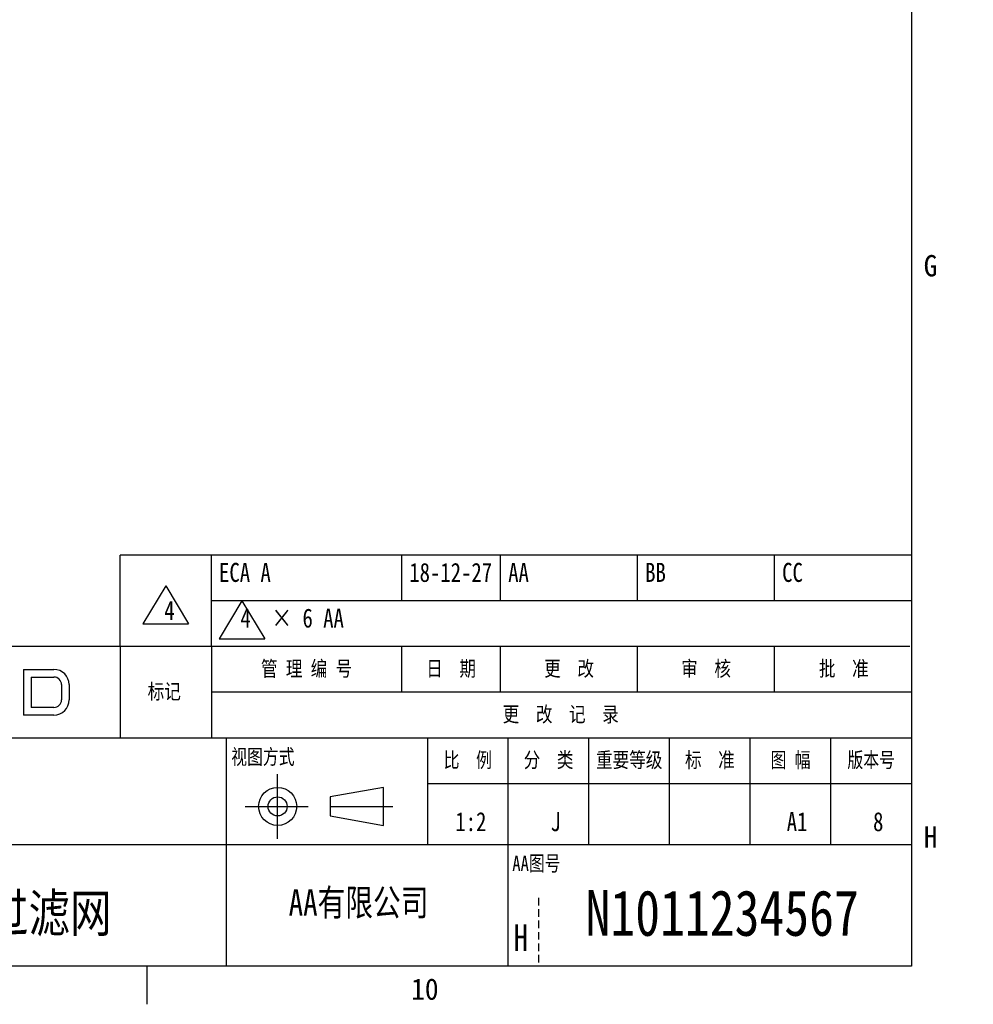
# Model space of a CAD drawing. Extents: x 641 to 1470, y 11 to 605.
# Tile 15 of 17: x 1345 to 1470, y 26 to 155. Entities that reach past the tile are written whole.
import ezdxf

# ---------------------------------------------------------------- set-up
doc = ezdxf.new("R2010")
doc.units = 0
doc.header["$MEASUREMENT"] = 0
doc.linetypes.add('DASHED', pattern=[0.75, 0.5, -0.25])
doc.layers.get('0').update_dxf_attribs({"linetype": 'CONTINUOUS'})
for name, color, linetype in [('HHLayerBG', 7, 'CONTINUOUS'), ('HHLayerShuxinglan', 7, 'CONTINUOUS'), ('M80-2', 7, 'CONTINUOUS')]:
    doc.layers.add(name, color=color, linetype=linetype)
doc.styles.add('FS2312', font='txt', dxfattribs={"width": 0.8})
doc.styles.add('HANKAKU', font='txt')

# ---------------------------------------------------------------- blocks, each defined once
blk = doc.blocks.new('HHThirdView')
at = {"layer": 'HHLayerShuxinglan', "color": 154}
for p, q in [((6.701, 0.75), (6.7, 9.25)), ((2.45, 5), (10.701, 5)), ((13.601, 5), (21.851, 5))]:
    blk.add_line(p, q, dxfattribs=at)
at = {"layer": 'HHLayerShuxinglan', "color": 2}
for p, q in [((20.601, 7.5), (13.601, 6.25)), ((20.601, 2.5), (20.601, 7.5)), ((13.601, 6.25), (13.601, 3.75)), ((13.601, 3.75), (20.601, 2.5))]:
    blk.add_line(p, q, dxfattribs=at)
for radius in [2.5, 1.25]:
    blk.add_circle((6.701, 5), radius, dxfattribs=at)

msp = doc.modelspace()

# ---------------------------------------------------------------- linework, layer by layer
at = {"color": 114, "linetype": 'Continuous', "ltscale": 0.1}
for p, q in [((1462.3217, 584.8585), (1462.3217, 30.8585)), ((1462.3217, 30.8585), (661.3217, 30.8585))]:
    msp.add_line(p, q, dxfattribs=at)
at = {"layer": 'HHLayerBG', "color": 154, "linetype": 'Continuous', "ltscale": 0.1}
for p, q in [((1462.3217, 84.8585), (1358.3217, 84.8585)), ((1358.3217, 72.8585), (1358.3217, 84.8585)), ((1370.3217, 72.8585), (1370.3217, 84.8585)), ((1395.3217, 78.8585), (1395.3217, 84.8585)), ((1408.3217, 78.8585), (1408.3217, 84.8585)), ((1426.3217, 78.8585), (1426.3217, 84.8585)), ((1444.3217, 78.8585), (1444.3217, 84.8585)), ((1364.3217, 80.8585), (1361.3217, 75.8585)), ((1364.3217, 80.8585), (1367.3217, 75.8585)), ((1462.3217, 78.8585), (1370.3217, 78.8585)), ((1374.3217, 78.8585), (1371.3217, 73.8585)), ((1374.3217, 78.8585), (1377.3217, 73.8585)), ((1361.3217, 75.8585), (1367.3217, 75.8585)), ((1371.3217, 73.8585), (1377.3217, 73.8585))]:
    msp.add_line(p, q, dxfattribs=at)
at = {"layer": 'HHLayerShuxinglan', "color": 154}
for p, q in [((1462.1227, 72.8585), (1325.3207, 72.8585)), ((1358.3227, 72.8585), (1358.3227, 60.8585)), ((1370.3227, 72.8585), (1370.3227, 60.8585)), ((1395.3227, 66.8585), (1395.3227, 72.8585)), ((1408.3227, 66.8585), (1408.3227, 72.8585)), ((1426.3227, 66.8585), (1426.3227, 72.8585)), ((1444.3227, 66.8585), (1444.3227, 72.8585)), ((1345.6227, 69.8585), (1345.6227, 63.8585)), ((1345.6227, 69.8585), (1349.6227, 69.8585)), ((1346.6227, 68.8585), (1346.6227, 64.8585)), ((1346.6227, 68.8585), (1349.6227, 68.8585)), ((1350.6227, 67.8585), (1350.6227, 65.8585)), ((1351.6227, 67.8585), (1351.6227, 65.8585)), ((1462.3217, 66.8585), (1370.3227, 66.8585)), ((1349.6227, 64.8585), (1346.6227, 64.8585)), ((1349.6227, 63.8585), (1345.6227, 63.8585)), ((1325.3207, 60.8585), (1462.3217, 60.8585)), ((1372.3217, 30.8585), (1372.3217, 60.8585)), ((1398.7217, 60.8585), (1398.7217, 46.8585)), ((1409.3217, 30.8585), (1409.3217, 60.8585)), ((1419.9217, 46.8585), (1419.9217, 60.8585)), ((1430.5217, 46.8585), (1430.5217, 60.8585)), ((1441.1217, 46.8585), (1441.1217, 60.8585)), ((1451.7217, 46.8585), (1451.7217, 60.8585)), ((1398.7217, 54.8585), (1462.3217, 54.8585)), ((1438.8727, 54.8585), (1450.8717, 54.8585)), ((1325.3207, 46.8585), (1462.3217, 46.8585))]:
    msp.add_line(p, q, dxfattribs=at)
at = {"layer": 'HHLayerShuxinglan', "color": 3, "linetype": 'DASHED', "ltscale": 2}
msp.add_line((1413.3227, 39.8585), (1413.3227, 30.8585), dxfattribs=at)
at = {"layer": 'HHLayerShuxinglan', "color": 154}
for centre, radius, start, end in [((1349.6227, 67.8585), 2, 0, 90), ((1349.6227, 67.8585), 1, 0, 90), ((1349.6227, 65.8585), 2, 270, 0), ((1349.6227, 65.8585), 1, 270, 0)]:
    msp.add_arc(centre, radius, start, end, dxfattribs=at)
at = {"layer": 'M80-2', "color": 2}
msp.add_line((1361.8217, 30.8585), (1361.8217, 25.8585), dxfattribs=at)

# ---------------------------------------------------------------- block references
at = {"layer": 'HHLayerShuxinglan', "color": 4}
msp.add_blockref('HHThirdView', (1372.3217, 46.8585), dxfattribs=at)

# ---------------------------------------------------------------- texts
at = {"layer": 'HHLayerBG', "color": 2, "char_height": 2.5, "attachment_point": 1, "style": 'FS2312'}
for s, insert, width in [('ECA A', (1371.3217, 83.8585), 25), ('\\fSimSun;18-12-27', (1396.3217, 83.8585), 31), ('AA', (1409.3217, 83.8585), 18), ('BB', (1427.3217, 83.8585), 18), ('CC', (1445.3217, 83.8585), 18), ('\\fSimSun;4', (1364.1217, 78.8585), 4.2), ('4  × 6 AA', (1374.1217, 77.8585), 89.2)]:
    msp.add_mtext(s, dxfattribs=dict(at, insert=insert, width=width))
at = {"layer": 'HHLayerShuxinglan', "lineweight": 0, "char_height": 2, "attachment_point": 5, "style": 'FS2312'}
for s, insert, width in [('{\\f宋体|b0|i0|c134|p2;\\C154;管 理 编 号}', (1382.8227, 69.8585), 25), ('{\\f宋体|b0|i0|c134|p2;\\C154;审  核}', (1435.3227, 69.8585), 10.6), ('{\\f宋体|b0|i0|c134|p2;\\C154;日  期}', (1401.8227, 69.8585), 10.6), ('{\\f宋体|b0|i0|c134|p2;\\C154;更  改}', (1417.3227, 69.8585), 10.6), ('{\\f宋体|b0|i0|c134|p2;\\C154;批  准}', (1453.4222, 69.8585), 10.6), ('{\\f宋体|b0|i0|c134|p2;\\C154;标记}', (1364.1227, 66.8585), 12), ('{\\f宋体|b0|i0|c134|p2;\\C154;更  改  记  录}', (1416.2222, 63.8585), 92.199), ('{\\C154;比  例}', (1404.0062, 57.8585), 10.6), ('{\\f宋体|b0|i0|c134|p2;\\C154;分  类}', (1414.6217, 57.8585), 10.6), ('{\\f宋体|b0|i0|c134|p2;\\C154;重要等级}', (1425.2217, 57.8585), 10.6), ('{\\f宋体|b0|i0|c134|p2;\\C154;标  准}', (1435.8217, 57.8585), 10.6), ('{\\C154;图 幅}', (1446.4217, 57.8585), 10.6), ('{\\C154;版本号}', (1457.0217, 57.8585), 10.6)]:
    msp.add_mtext(s, dxfattribs=dict(at, insert=insert, width=width))
at = {"layer": 'HHLayerShuxinglan', "color": 154, "style": 'FS2312'}
for s, insert, char_height, attachment_point in [('视图方式', (1372.9216, 57.1585), 2, 7), ('AA图号', (1409.8617, 43.1585), 2, 7), ('AA有限公司', (1389.6531, 39.0439), 3.5, 5), ('{\\f宋体|b0|i0|c134|p2;H}', (1410.0117, 32.8585), 3.5, 7)]:
    msp.add_mtext(s, dxfattribs=dict(at, insert=insert, char_height=char_height, attachment_point=attachment_point))
at = {"layer": 'HHLayerShuxinglan', "color": 2, "attachment_point": 1, "style": 'FS2312'}
for s, insert, char_height, width in [('\\fSimSun;1:2', (1402.3717, 51.1085), 2.5, 10.6), ('\\fSimSun;J', (1414.8717, 51.1085), 2.5, 10.6), ('\\fSimSun;A1', (1445.9217, 51.1085), 2.5, 10.6), ('\\fSimSun;8', (1457.2717, 51.1085), 2.5, 10.6), ('\\fSimSun;过滤网', (1340.8217, 40.3585), 5, 47), ('N1011234567', (1419.4803, 40.8585), 6, 49)]:
    msp.add_mtext(s, dxfattribs=dict(at, insert=insert, char_height=char_height, width=width))
at = {"layer": 'M80-2', "color": 154, "style": 'HANKAKU', "width": 0.95}
msp.add_text('10', height=2.8, dxfattribs=at).set_placement((1396.5558, 26.4585))
at = {"layer": 'M80-2', "color": 154, "char_height": 2.8, "attachment_point": 7, "style": 'HANKAKU'}
for s, insert in [('{\\W0.95;G}', (1463.9217, 121.4585)), ('{\\W0.95;H}', (1463.9217, 46.4585))]:
    msp.add_mtext(s, dxfattribs=dict(at, insert=insert))

doc.saveas('drawing.dxf')
